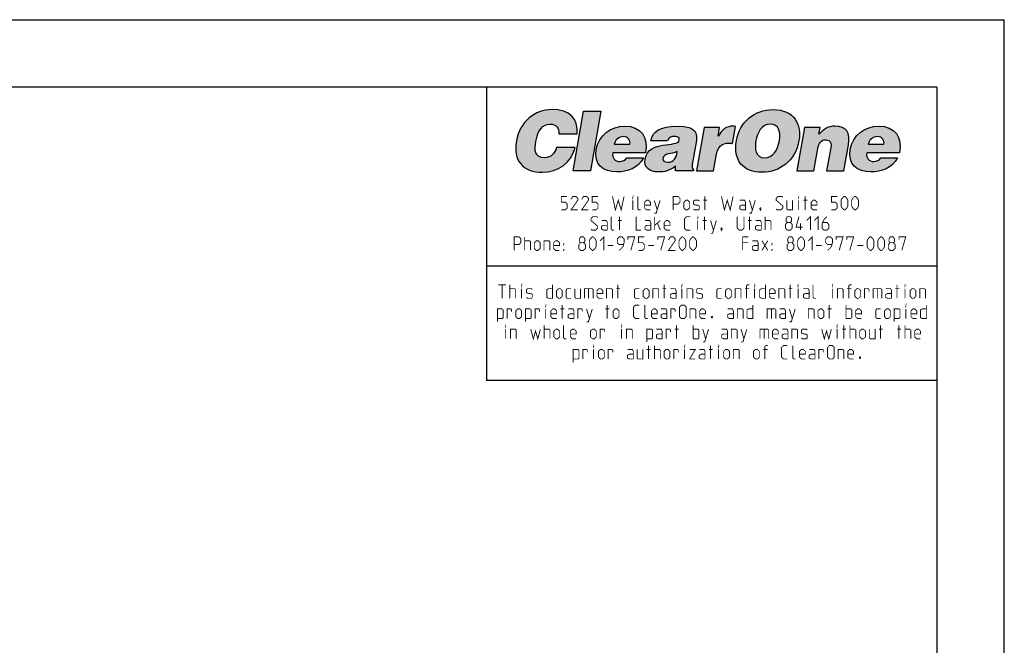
# Model space of a CAD drawing. Header units: inches. Extents: x 0 to 17, y 0 to 11.
# Tile 31 of 31: x 12.6 to 17, y 8.2 to 11. Entities that reach past the tile are written whole.
import ezdxf

# ---------------------------------------------------------------- set-up
doc = ezdxf.new("R2010")
doc.units = ezdxf.units.IN
doc.header["$LTSCALE"] = 0.935
doc.header["$MEASUREMENT"] = 0
doc.layers.get('0').update_dxf_attribs({"linetype": 'CONTINUOUS'})

msp = doc.modelspace()

# ---------------------------------------------------------------- hatches: boundary and pattern name
at = {"linetype": 'Continuous'}
h = msp.add_hatch(color=7, dxfattribs=at)
edge = h.paths.add_edge_path()
edge.add_spline(control_points=[(15.0203, 10.4922), (15.0226, 10.5197), (15.0081, 10.5356), (14.9808, 10.5356), (14.9503, 10.5356), (14.9273, 10.5095), (14.9183, 10.4583), (14.9117, 10.4211), (14.9136, 10.3861), (14.9578, 10.3861), (14.9858, 10.3861), (15.0025, 10.4057), (15.0102, 10.4311), (15.0102, 10.4311), (15.0938, 10.4311), (15.0938, 10.4311), (15.074, 10.3626), (15.0178, 10.3214), (14.9479, 10.3214), (14.8602, 10.3214), (14.8167, 10.3751), (14.8319, 10.4613), (14.847, 10.547), (14.9146, 10.6004), (14.9886, 10.6004), (15.0695, 10.6004), (15.1077, 10.5602), (15.1027, 10.4922), (15.1027, 10.4922), (15.0203, 10.4922), (15.0203, 10.4922)], knot_values=[0, 0, 0, 0, 1, 1, 1, 2, 2, 2, 3, 3, 3, 4, 4, 4, 5, 5, 5, 6, 6, 6, 7, 7, 7, 8, 8, 8, 9, 9, 9, 10, 10, 10, 10], degree=3, periodic=0)
h = msp.add_hatch(color=7, dxfattribs=at)
edge = h.paths.add_edge_path()
edge.add_spline(control_points=[(15.2672, 10.4465), (15.2708, 10.4671), (15.286, 10.48), (15.3088, 10.48), (15.3268, 10.48), (15.3399, 10.4642), (15.3367, 10.4465), (15.3367, 10.4465), (15.2672, 10.4465), (15.2672, 10.4465)], knot_values=[0, 0, 0, 0, 1, 1, 1, 2, 2, 2, 3, 3, 3, 3], degree=3, periodic=0)
edge = h.paths.add_edge_path()
edge.add_spline(control_points=[(15.4064, 10.4075), (15.4198, 10.4774), (15.3855, 10.5267), (15.3141, 10.5267), (15.2523, 10.5267), (15.1976, 10.4863), (15.1865, 10.423), (15.175, 10.3582), (15.2167, 10.3229), (15.2785, 10.3229), (15.3234, 10.3229), (15.3748, 10.3387), (15.3965, 10.3865), (15.3965, 10.3865), (15.3232, 10.3865), (15.3232, 10.3865), (15.3157, 10.3751), (15.3037, 10.3696), (15.2915, 10.3696), (15.2713, 10.3696), (15.2563, 10.3847), (15.2603, 10.4075), (15.2603, 10.4075), (15.4064, 10.4075), (15.4064, 10.4075)], knot_values=[0, 0, 0, 0, 1, 1, 1, 2, 2, 2, 3, 3, 3, 4, 4, 4, 5, 5, 5, 6, 6, 6, 7, 7, 7, 8, 8, 8, 8], degree=3, periodic=0)
edge = h.paths.add_edge_path()
edge.add_spline(control_points=[(15.5048, 10.3663), (15.4897, 10.3663), (15.4816, 10.3729), (15.4833, 10.3825), (15.4877, 10.4075), (15.5198, 10.4016), (15.547, 10.4138), (15.5442, 10.3872), (15.5316, 10.3663), (15.5048, 10.3663)], knot_values=[0, 0, 0, 0, 1, 1, 1, 2, 2, 2, 3, 3, 3, 3], degree=3, periodic=0)
edge = h.paths.add_edge_path()
edge.add_spline(control_points=[(15.6188, 10.3284), (15.6188, 10.3284), (15.6194, 10.3321), (15.6194, 10.3321), (15.611, 10.3401), (15.6115, 10.3457), (15.6135, 10.3567), (15.6135, 10.3567), (15.6294, 10.4469), (15.6294, 10.4469), (15.6375, 10.4929), (15.6379, 10.5267), (15.5467, 10.5267), (15.4705, 10.5267), (15.4372, 10.5028), (15.43, 10.462), (15.43, 10.462), (15.5036, 10.462), (15.5036, 10.462), (15.5084, 10.4786), (15.5231, 10.4808), (15.5338, 10.4808), (15.5419, 10.4808), (15.5585, 10.4789), (15.556, 10.4649), (15.5497, 10.4288), (15.4194, 10.4686), (15.4039, 10.381), (15.3969, 10.3409), (15.4261, 10.3229), (15.4625, 10.3229), (15.4912, 10.3229), (15.5143, 10.3287), (15.5396, 10.349), (15.5396, 10.349), (15.5396, 10.3284), (15.5396, 10.3284), (15.5396, 10.3284), (15.6188, 10.3284), (15.6188, 10.3284)], knot_values=[0, 0, 0, 0, 1, 1, 1, 2, 2, 2, 3, 3, 3, 4, 4, 4, 5, 5, 5, 6, 6, 6, 7, 7, 7, 8, 8, 8, 9, 9, 9, 10, 10, 10, 11, 11, 11, 12, 12, 12, 13, 13, 13, 13], degree=3, periodic=0)
edge = h.paths.add_edge_path()
edge.add_spline(control_points=[(15.6657, 10.5212), (15.6657, 10.5212), (15.7353, 10.5212), (15.7353, 10.5212), (15.7353, 10.5212), (15.7284, 10.4822), (15.7284, 10.4822), (15.7284, 10.4822), (15.7291, 10.4822), (15.7291, 10.4822), (15.7451, 10.5124), (15.7664, 10.5267), (15.7962, 10.5267), (15.7995, 10.5267), (15.8027, 10.526), (15.8059, 10.5257), (15.8059, 10.5257), (15.7925, 10.4491), (15.7925, 10.4491), (15.7874, 10.4498), (15.7821, 10.4513), (15.777, 10.4513), (15.7458, 10.4513), (15.7273, 10.4366), (15.72, 10.395), (15.72, 10.395), (15.7082, 10.3284), (15.7082, 10.3284), (15.7082, 10.3284), (15.6317, 10.3284), (15.6317, 10.3284), (15.6317, 10.3284), (15.6657, 10.5212), (15.6657, 10.5212)], knot_values=[0, 0, 0, 0, 1, 1, 1, 2, 2, 2, 3, 3, 3, 4, 4, 4, 5, 5, 5, 6, 6, 6, 7, 7, 7, 8, 8, 8, 9, 9, 9, 10, 10, 10, 11, 11, 11, 11], degree=3, periodic=0)
edge = h.paths.add_edge_path()
edge.add_spline(control_points=[(15.9605, 10.5356), (15.999, 10.5367), (16.007, 10.4984), (16.0007, 10.4623), (15.9929, 10.4185), (15.9724, 10.3861), (15.935, 10.3861), (15.8934, 10.3861), (15.8906, 10.4285), (15.8965, 10.4623), (15.9024, 10.4958), (15.9212, 10.5356), (15.9605, 10.5356)], knot_values=[0, 0, 0, 0, 1, 1, 1, 2, 2, 2, 3, 3, 3, 4, 4, 4, 4], degree=3, periodic=0)
edge = h.paths.add_edge_path()
edge.add_spline(control_points=[(15.9727, 10.6004), (15.8903, 10.6004), (15.8244, 10.5463), (15.8098, 10.4631), (15.7939, 10.3729), (15.8404, 10.3214), (15.9235, 10.3214), (16.0019, 10.3214), (16.0716, 10.3722), (16.0875, 10.4623), (16.0998, 10.5323), (16.0673, 10.6004), (15.9727, 10.6004)], knot_values=[0, 0, 0, 0, 1, 1, 1, 2, 2, 2, 3, 3, 3, 4, 4, 4, 4], degree=3, periodic=0)
edge = h.paths.add_edge_path()
edge.add_spline(control_points=[(16.1115, 10.5212), (16.1115, 10.5212), (16.1814, 10.5212), (16.1814, 10.5212), (16.1814, 10.5212), (16.1761, 10.491), (16.1761, 10.491), (16.1975, 10.5142), (16.2185, 10.5267), (16.2475, 10.5267), (16.2983, 10.5267), (16.317, 10.497), (16.3077, 10.4439), (16.3077, 10.4439), (16.2873, 10.3284), (16.2873, 10.3284), (16.2873, 10.3284), (16.2107, 10.3284), (16.2107, 10.3284), (16.2107, 10.3284), (16.2287, 10.4303), (16.2287, 10.4303), (16.2321, 10.4495), (16.2299, 10.4664), (16.2082, 10.4664), (16.1847, 10.4664), (16.1757, 10.4513), (16.1714, 10.4267), (16.1714, 10.4267), (16.154, 10.3284), (16.154, 10.3284), (16.154, 10.3284), (16.0775, 10.3284), (16.0775, 10.3284), (16.0775, 10.3284), (16.1115, 10.5212), (16.1115, 10.5212)], knot_values=[0, 0, 0, 0, 1, 1, 1, 2, 2, 2, 3, 3, 3, 4, 4, 4, 5, 5, 5, 6, 6, 6, 7, 7, 7, 8, 8, 8, 9, 9, 9, 10, 10, 10, 11, 11, 11, 12, 12, 12, 12], degree=3, periodic=0)
edge = h.paths.add_edge_path()
edge.add_spline(control_points=[(16.3957, 10.4465), (16.3993, 10.4671), (16.4145, 10.48), (16.4373, 10.48), (16.4553, 10.48), (16.4684, 10.4642), (16.4653, 10.4465), (16.4653, 10.4465), (16.3957, 10.4465), (16.3957, 10.4465)], knot_values=[0, 0, 0, 0, 1, 1, 1, 2, 2, 2, 3, 3, 3, 3], degree=3, periodic=0)
edge = h.paths.add_edge_path()
edge.add_spline(control_points=[(16.5349, 10.4075), (16.5484, 10.4774), (16.514, 10.5267), (16.4426, 10.5267), (16.3808, 10.5267), (16.3262, 10.4863), (16.315, 10.423), (16.3036, 10.3582), (16.3452, 10.3229), (16.407, 10.3229), (16.452, 10.3229), (16.5033, 10.3387), (16.525, 10.3865), (16.525, 10.3865), (16.4518, 10.3865), (16.4518, 10.3865), (16.4443, 10.3751), (16.4322, 10.3696), (16.4201, 10.3696), (16.3998, 10.3696), (16.3848, 10.3847), (16.3888, 10.4075), (16.3888, 10.4075), (16.5349, 10.4075), (16.5349, 10.4075)], knot_values=[0, 0, 0, 0, 1, 1, 1, 2, 2, 2, 3, 3, 3, 4, 4, 4, 5, 5, 5, 6, 6, 6, 7, 7, 7, 8, 8, 8, 8], degree=3, periodic=0)
h.paths.add_polyline_path([(15.0841, 10.3284), (15.1308, 10.5934), (15.2074, 10.5934), (15.1607, 10.3284)])

# ---------------------------------------------------------------- linework, layer by layer
at = {"color": 7, "linetype": 'Continuous'}
for p, q in [((0, 11), (17, 11)), ((17, 0), (17, 11)), ((16.7, 10.7), (0.3, 10.7)), ((14.7, 10.7), (14.7, 9.3955)), ((16.7, 10.7), (16.7, 0.3)), ((15.0841, 10.3284), (15.1308, 10.5934)), ((15.1308, 10.5934), (15.2074, 10.5934)), ((15.2074, 10.5934), (15.1607, 10.3284)), ((15.1607, 10.3284), (15.0841, 10.3284)), ((14.6993, 9.9053), (16.6999, 9.9053)), ((16.7, 9.3955), (14.7, 9.3955))]:
    msp.add_line(p, q, dxfattribs=at)
at = {"color": 7, "linetype": 'Continuous', "const_width": 0.004}
for points in [[(15.032, 10.1544), (15.0491, 10.1544), (15.0577, 10.163), (15.0577, 10.1801), (15.0491, 10.1887), (15.032, 10.1887), (15.032, 10.2144), (15.0577, 10.2144)], [(15.1048, 10.1544), (15.0748, 10.1544), (15.1048, 10.1972), (15.1048, 10.2058), (15.0963, 10.2144), (15.0834, 10.2144), (15.0748, 10.2015)], [(15.152, 10.1544), (15.122, 10.1544), (15.152, 10.1972), (15.152, 10.2058), (15.1434, 10.2144), (15.1305, 10.2144), (15.122, 10.2015)], [(15.1691, 10.1544), (15.1863, 10.1544), (15.1948, 10.163), (15.1948, 10.1801), (15.1863, 10.1887), (15.1691, 10.1887), (15.1691, 10.2144), (15.1948, 10.2144)], [(15.2591, 10.2144), (15.272, 10.1544), (15.2848, 10.1972), (15.2977, 10.1544), (15.3105, 10.2144)], [(15.3491, 10.2101), (15.3491, 10.2144), (15.3505, 10.2144), (15.3491, 10.2101)], [(15.3491, 10.1544), (15.3491, 10.1972)], [(15.3848, 10.1544), (15.3763, 10.1544), (15.372, 10.1587), (15.372, 10.2144)], [(15.4277, 10.1544), (15.4105, 10.1544), (15.402, 10.163), (15.402, 10.1887), (15.4105, 10.1972), (15.4191, 10.1972), (15.4277, 10.1887), (15.4277, 10.1758), (15.402, 10.1758)], [(15.4448, 10.1401), (15.4534, 10.1401), (15.4705, 10.1972)], [(15.4448, 10.1972), (15.4577, 10.1544)], [(15.5291, 10.1544), (15.5291, 10.2144), (15.5505, 10.2144), (15.5591, 10.2058), (15.5591, 10.1887), (15.5505, 10.1801), (15.5291, 10.1801)], [(15.5763, 10.163), (15.5763, 10.1887), (15.5848, 10.1972), (15.5934, 10.1972), (15.602, 10.1887), (15.602, 10.163), (15.5934, 10.1544), (15.5848, 10.1544), (15.5763, 10.163)], [(15.6191, 10.1587), (15.6234, 10.1544), (15.6405, 10.1544), (15.6448, 10.1587), (15.6448, 10.1715), (15.6405, 10.1744), (15.6234, 10.1772), (15.6191, 10.1801), (15.6191, 10.193), (15.6234, 10.1972), (15.6405, 10.1972), (15.6448, 10.193)], [(15.662, 10.1972), (15.6791, 10.1972)], [(15.6691, 10.1544), (15.6691, 10.2144)], [(15.7434, 10.2144), (15.7563, 10.1544), (15.7691, 10.1972), (15.782, 10.1544), (15.7948, 10.2144)], [(15.8505, 10.1544), (15.8505, 10.1887), (15.8463, 10.1972), (15.8248, 10.1972)], [(15.8677, 10.1401), (15.8763, 10.1401), (15.8934, 10.1972)], [(15.8677, 10.1972), (15.8805, 10.1544)], [(15.9863, 10.1587), (15.9905, 10.1544), (16.0077, 10.1544), (16.0163, 10.163), (16.0163, 10.1715), (15.9863, 10.1972), (15.9863, 10.2058), (15.9948, 10.2144), (16.012, 10.2144), (16.0163, 10.2101)], [(16.0334, 10.1972), (16.0334, 10.1587), (16.0377, 10.1544), (16.0591, 10.1544), (16.0591, 10.1972)], [(16.0848, 10.2101), (16.0848, 10.2144), (16.0863, 10.2144), (16.0848, 10.2101)], [(16.0848, 10.1544), (16.0848, 10.1972)], [(16.1077, 10.1972), (16.1248, 10.1972)], [(16.1148, 10.1544), (16.1148, 10.2144)], [(16.1677, 10.1544), (16.1505, 10.1544), (16.142, 10.163), (16.142, 10.1887), (16.1505, 10.1972), (16.1591, 10.1972), (16.1677, 10.1887), (16.1677, 10.1758), (16.142, 10.1758)], [(16.232, 10.1544), (16.2491, 10.1544), (16.2577, 10.163), (16.2577, 10.1801), (16.2491, 10.1887), (16.232, 10.1887), (16.232, 10.2144), (16.2577, 10.2144)], [(16.2748, 10.1715), (16.2748, 10.1972), (16.2791, 10.2058), (16.2877, 10.2144), (16.292, 10.2144), (16.3005, 10.2058), (16.3048, 10.1972), (16.3048, 10.1715), (16.3005, 10.163), (16.292, 10.1544), (16.2877, 10.1544), (16.2791, 10.163), (16.2748, 10.1715)], [(16.322, 10.1715), (16.322, 10.1972), (16.3263, 10.2058), (16.3348, 10.2144), (16.3391, 10.2144), (16.3477, 10.2058), (16.352, 10.1972), (16.352, 10.1715), (16.3477, 10.163), (16.3391, 10.1544), (16.3348, 10.1544), (16.3263, 10.163), (16.322, 10.1715)], [(15.8505, 10.1544), (15.8334, 10.1544), (15.8248, 10.1587), (15.8248, 10.1715), (15.8334, 10.1758), (15.8505, 10.1758)], [(15.9177, 10.1644), (15.9191, 10.1615), (15.9191, 10.1601), (15.9163, 10.1572), (15.9148, 10.1572), (15.9134, 10.1587), (15.9134, 10.1601), (15.9148, 10.163), (15.9163, 10.1644), (15.9177, 10.1644)], [(15.9191, 10.1601), (15.9177, 10.1558), (15.9148, 10.1501)], [(15.1634, 10.0687), (15.1677, 10.0644), (15.1848, 10.0644), (15.1934, 10.073), (15.1934, 10.0815), (15.1634, 10.1072), (15.1634, 10.1158), (15.172, 10.1244), (15.1891, 10.1244), (15.1934, 10.1201)], [(15.2363, 10.0644), (15.2363, 10.0987), (15.232, 10.1072), (15.2105, 10.1072)], [(15.2663, 10.0644), (15.2577, 10.0644), (15.2534, 10.0687), (15.2534, 10.1244)], [(15.2834, 10.1072), (15.3005, 10.1072)], [(15.2905, 10.0644), (15.2905, 10.1244)], [(15.3648, 10.1244), (15.3648, 10.0644), (15.3863, 10.0644)], [(15.4291, 10.0644), (15.4291, 10.0987), (15.4248, 10.1072), (15.4034, 10.1072)], [(15.4463, 10.0644), (15.4463, 10.1244)], [(15.4463, 10.0858), (15.472, 10.1072)], [(15.5148, 10.0644), (15.4977, 10.0644), (15.4891, 10.073), (15.4891, 10.0987), (15.4977, 10.1072), (15.5063, 10.1072), (15.5148, 10.0987), (15.5148, 10.0858), (15.4891, 10.0858)], [(15.6048, 10.0644), (15.5877, 10.0644), (15.5791, 10.073), (15.5791, 10.1158), (15.5877, 10.1244), (15.6048, 10.1244)], [(15.6377, 10.1201), (15.6377, 10.1244), (15.6391, 10.1244), (15.6377, 10.1201)], [(15.6377, 10.0644), (15.6377, 10.1072)], [(15.6605, 10.1072), (15.6777, 10.1072)], [(15.6677, 10.0644), (15.6677, 10.1244)], [(15.6948, 10.0501), (15.7034, 10.0501), (15.7205, 10.1072)], [(15.6948, 10.1072), (15.7077, 10.0644)], [(15.8134, 10.1244), (15.8134, 10.073), (15.822, 10.0644), (15.8348, 10.0644), (15.8434, 10.073), (15.8434, 10.1244)], [(15.8605, 10.1072), (15.8777, 10.1072)], [(15.8677, 10.0644), (15.8677, 10.1244)], [(15.9205, 10.0644), (15.9205, 10.0987), (15.9163, 10.1072), (15.8948, 10.1072)], [(15.9377, 10.0644), (15.9377, 10.1244)], [(15.9377, 10.1072), (15.9591, 10.1072), (15.9634, 10.103), (15.9634, 10.0644)], [(16.0363, 10.0987), (16.0305, 10.103), (16.0305, 10.1158), (16.0363, 10.1244), (16.0491, 10.1244), (16.0548, 10.1158), (16.0548, 10.103), (16.0491, 10.0987), (16.0577, 10.0901), (16.0577, 10.073), (16.0491, 10.0644), (16.0363, 10.0644), (16.0277, 10.073)], [(16.1048, 10.0772), (16.0748, 10.0772), (16.0877, 10.1244)], [(16.122, 10.1072), (16.1391, 10.1244), (16.1391, 10.0644)], [(16.1563, 10.1072), (16.1734, 10.1244), (16.1734, 10.0644)], [(16.212, 10.1244), (16.1991, 10.1115), (16.1905, 10.0944), (16.1905, 10.073), (16.1991, 10.0644), (16.212, 10.0644), (16.2205, 10.073), (16.2205, 10.0901), (16.212, 10.0987), (16.1934, 10.0987)], [(15.2363, 10.0644), (15.2191, 10.0644), (15.2105, 10.0687), (15.2105, 10.0815), (15.2191, 10.0858), (15.2363, 10.0858)], [(15.4291, 10.0644), (15.412, 10.0644), (15.4034, 10.0687), (15.4034, 10.0815), (15.412, 10.0858), (15.4291, 10.0858)], [(15.4591, 10.0944), (15.472, 10.0644)], [(15.7448, 10.0744), (15.7463, 10.0715), (15.7463, 10.0701), (15.7434, 10.0672), (15.742, 10.0672), (15.7405, 10.0687), (15.7405, 10.0701), (15.742, 10.073), (15.7434, 10.0744), (15.7448, 10.0744)], [(15.7463, 10.0701), (15.7448, 10.0658), (15.742, 10.0601)], [(15.9205, 10.0644), (15.9034, 10.0644), (15.8948, 10.0687), (15.8948, 10.0815), (15.9034, 10.0858), (15.9205, 10.0858)], [(16.0277, 10.073), (16.0277, 10.0901), (16.0363, 10.0987), (16.0491, 10.0987)], [(16.0948, 10.0644), (16.0948, 10.0944)], [(14.822, 9.9744), (14.822, 10.0344), (14.8434, 10.0344), (14.852, 10.0258), (14.852, 10.0087), (14.8434, 10.0001), (14.822, 10.0001)], [(14.8691, 9.9744), (14.8691, 10.0344)], [(14.8691, 10.0172), (14.8905, 10.0172), (14.8948, 10.013), (14.8948, 9.9744)], [(14.912, 9.983), (14.912, 10.0087), (14.9205, 10.0172), (14.9291, 10.0172), (14.9377, 10.0087), (14.9377, 9.983), (14.9291, 9.9744), (14.9205, 9.9744), (14.912, 9.983)], [(14.9548, 9.9744), (14.9548, 10.0172), (14.9763, 10.0172), (14.9805, 10.013), (14.9805, 9.9744)], [(15.0234, 9.9744), (15.0063, 9.9744), (14.9977, 9.983), (14.9977, 10.0087), (15.0063, 10.0172), (15.0148, 10.0172), (15.0234, 10.0087), (15.0234, 9.9958), (14.9977, 9.9958)], [(15.1177, 10.0087), (15.112, 10.013), (15.112, 10.0258), (15.1177, 10.0344), (15.1305, 10.0344), (15.1363, 10.0258), (15.1363, 10.013), (15.1305, 10.0087), (15.1391, 10.0001), (15.1391, 9.983), (15.1305, 9.9744), (15.1177, 9.9744), (15.1091, 9.983)], [(15.1563, 9.9915), (15.1563, 10.0172), (15.1605, 10.0258), (15.1691, 10.0344), (15.1734, 10.0344), (15.182, 10.0258), (15.1863, 10.0172), (15.1863, 9.9915), (15.182, 9.983), (15.1734, 9.9744), (15.1691, 9.9744), (15.1605, 9.983), (15.1563, 9.9915)], [(15.2034, 10.0172), (15.2205, 10.0344), (15.2205, 9.9744)], [(15.2891, 9.9744), (15.3063, 9.9915), (15.3105, 10.0087), (15.3105, 10.0258), (15.302, 10.0344), (15.2891, 10.0344), (15.2805, 10.0258), (15.2805, 10.0087), (15.2891, 10.0001), (15.3077, 10.0001)], [(15.3277, 10.0215), (15.3277, 10.0344), (15.3577, 10.0344), (15.3405, 9.9744)], [(15.3748, 9.9744), (15.392, 9.9744), (15.4005, 9.983), (15.4005, 10.0001), (15.392, 10.0087), (15.3748, 10.0087), (15.3748, 10.0344), (15.4005, 10.0344)], [(15.4605, 10.0215), (15.4605, 10.0344), (15.4905, 10.0344), (15.4734, 9.9744)], [(15.5377, 9.9744), (15.5077, 9.9744), (15.5377, 10.0172), (15.5377, 10.0258), (15.5291, 10.0344), (15.5163, 10.0344), (15.5077, 10.0215)], [(15.5548, 9.9915), (15.5548, 10.0172), (15.5591, 10.0258), (15.5677, 10.0344), (15.572, 10.0344), (15.5805, 10.0258), (15.5848, 10.0172), (15.5848, 9.9915), (15.5805, 9.983), (15.572, 9.9744), (15.5677, 9.9744), (15.5591, 9.983), (15.5548, 9.9915)], [(15.602, 9.9915), (15.602, 10.0172), (15.6063, 10.0258), (15.6148, 10.0344), (15.6191, 10.0344), (15.6277, 10.0258), (15.632, 10.0172), (15.632, 9.9915), (15.6277, 9.983), (15.6191, 9.9744), (15.6148, 9.9744), (15.6063, 9.983), (15.602, 9.9915)], [(15.8377, 9.9744), (15.8377, 10.0344), (15.8634, 10.0344)], [(15.9063, 9.9744), (15.9063, 10.0087), (15.902, 10.0172), (15.8805, 10.0172)], [(15.9234, 9.9744), (15.9491, 10.0172)], [(15.9234, 10.0172), (15.9491, 9.9744)], [(16.0434, 10.0087), (16.0377, 10.013), (16.0377, 10.0258), (16.0434, 10.0344), (16.0563, 10.0344), (16.062, 10.0258), (16.062, 10.013), (16.0563, 10.0087), (16.0648, 10.0001), (16.0648, 9.983), (16.0563, 9.9744), (16.0434, 9.9744), (16.0348, 9.983)], [(16.082, 9.9915), (16.082, 10.0172), (16.0863, 10.0258), (16.0948, 10.0344), (16.0991, 10.0344), (16.1077, 10.0258), (16.112, 10.0172), (16.112, 9.9915), (16.1077, 9.983), (16.0991, 9.9744), (16.0948, 9.9744), (16.0863, 9.983), (16.082, 9.9915)], [(16.1291, 10.0172), (16.1463, 10.0344), (16.1463, 9.9744)], [(16.2148, 9.9744), (16.232, 9.9915), (16.2363, 10.0087), (16.2363, 10.0258), (16.2277, 10.0344), (16.2148, 10.0344), (16.2063, 10.0258), (16.2063, 10.0087), (16.2148, 10.0001), (16.2334, 10.0001)], [(16.2534, 10.0215), (16.2534, 10.0344), (16.2834, 10.0344), (16.2663, 9.9744)], [(16.3005, 10.0215), (16.3005, 10.0344), (16.3305, 10.0344), (16.3134, 9.9744)], [(16.3905, 9.9915), (16.3905, 10.0172), (16.3948, 10.0258), (16.4034, 10.0344), (16.4077, 10.0344), (16.4163, 10.0258), (16.4205, 10.0172), (16.4205, 9.9915), (16.4163, 9.983), (16.4077, 9.9744), (16.4034, 9.9744), (16.3948, 9.983), (16.3905, 9.9915)], [(16.4377, 9.9915), (16.4377, 10.0172), (16.442, 10.0258), (16.4505, 10.0344), (16.4548, 10.0344), (16.4634, 10.0258), (16.4677, 10.0172), (16.4677, 9.9915), (16.4634, 9.983), (16.4548, 9.9744), (16.4505, 9.9744), (16.442, 9.983), (16.4377, 9.9915)], [(16.4934, 10.0087), (16.4877, 10.013), (16.4877, 10.0258), (16.4934, 10.0344), (16.5063, 10.0344), (16.512, 10.0258), (16.512, 10.013), (16.5063, 10.0087), (16.5148, 10.0001), (16.5148, 9.983), (16.5063, 9.9744), (16.4934, 9.9744), (16.4848, 9.983)], [(16.532, 10.0215), (16.532, 10.0344), (16.562, 10.0344), (16.5448, 9.9744)], [(15.0405, 10.0001), (15.0405, 10.0044), (15.0434, 10.0044), (15.0405, 10.0001)], [(15.0405, 9.9744), (15.0405, 9.9787), (15.0434, 9.9787), (15.0405, 9.9744)], [(15.1091, 9.983), (15.1091, 10.0001), (15.1177, 10.0087), (15.1305, 10.0087)], [(15.2377, 9.9958), (15.2634, 9.9958)], [(15.4177, 9.9958), (15.4434, 9.9958)], [(15.8634, 10.0087), (15.8377, 10.0087)], [(15.9063, 9.9744), (15.8891, 9.9744), (15.8805, 9.9787), (15.8805, 9.9915), (15.8891, 9.9958), (15.9063, 9.9958)], [(15.9663, 10.0001), (15.9663, 10.0044), (15.9691, 10.0044), (15.9663, 10.0001)], [(15.9663, 9.9744), (15.9663, 9.9787), (15.9691, 9.9787), (15.9663, 9.9744)], [(16.0348, 9.983), (16.0348, 10.0001), (16.0434, 10.0087), (16.0563, 10.0087)], [(16.1634, 9.9958), (16.1891, 9.9958)], [(16.3477, 9.9958), (16.3734, 9.9958)], [(16.4848, 9.983), (16.4848, 10.0001), (16.4934, 10.0087), (16.5063, 10.0087)], [(14.7516, 9.8214), (14.7859, 9.8214)], [(14.7687, 9.7614), (14.7687, 9.8214)], [(14.803, 9.7614), (14.803, 9.8214)], [(14.803, 9.8042), (14.8244, 9.8042), (14.8287, 9.7999), (14.8287, 9.7614)], [(14.8544, 9.8171), (14.8544, 9.8214), (14.8559, 9.8214), (14.8544, 9.8171)], [(14.8544, 9.7614), (14.8544, 9.8042)], [(14.8773, 9.7657), (14.8816, 9.7614), (14.8987, 9.7614), (14.903, 9.7657), (14.903, 9.7785), (14.8987, 9.7814), (14.8816, 9.7842), (14.8773, 9.7871), (14.8773, 9.7999), (14.8816, 9.8042), (14.8987, 9.8042), (14.903, 9.7999)], [(14.993, 9.8214), (14.993, 9.7614), (14.9759, 9.7614), (14.9673, 9.7657), (14.9673, 9.7999), (14.9759, 9.8042), (14.993, 9.8042)], [(15.0102, 9.7699), (15.0102, 9.7957), (15.0187, 9.8042), (15.0273, 9.8042), (15.0359, 9.7957), (15.0359, 9.7699), (15.0273, 9.7614), (15.0187, 9.7614), (15.0102, 9.7699)], [(15.0744, 9.7614), (15.0573, 9.7614), (15.053, 9.7657), (15.053, 9.7999), (15.0573, 9.8042), (15.0744, 9.8042)], [(15.0916, 9.8042), (15.0916, 9.7657), (15.0959, 9.7614), (15.1173, 9.7614), (15.1173, 9.8042)], [(15.1344, 9.7614), (15.1344, 9.8042), (15.1687, 9.8042), (15.173, 9.7999), (15.173, 9.7614)], [(15.153, 9.8042), (15.153, 9.7614)], [(15.2159, 9.7614), (15.1987, 9.7614), (15.1902, 9.7699), (15.1902, 9.7957), (15.1987, 9.8042), (15.2073, 9.8042), (15.2159, 9.7957), (15.2159, 9.7828), (15.1902, 9.7828)], [(15.233, 9.7614), (15.233, 9.8042), (15.2544, 9.8042), (15.2587, 9.7999), (15.2587, 9.7614)], [(15.2759, 9.8042), (15.293, 9.8042)], [(15.283, 9.7614), (15.283, 9.8214)], [(15.3787, 9.7614), (15.3616, 9.7614), (15.3573, 9.7657), (15.3573, 9.7999), (15.3616, 9.8042), (15.3787, 9.8042)], [(15.3959, 9.7699), (15.3959, 9.7957), (15.4044, 9.8042), (15.413, 9.8042), (15.4216, 9.7957), (15.4216, 9.7699), (15.413, 9.7614), (15.4044, 9.7614), (15.3959, 9.7699)], [(15.4387, 9.7614), (15.4387, 9.8042), (15.4602, 9.8042), (15.4644, 9.7999), (15.4644, 9.7614)], [(15.4816, 9.8042), (15.4987, 9.8042)], [(15.4887, 9.7614), (15.4887, 9.8214)], [(15.5416, 9.7614), (15.5416, 9.7957), (15.5373, 9.8042), (15.5159, 9.8042)], [(15.5673, 9.8171), (15.5673, 9.8214), (15.5687, 9.8214), (15.5673, 9.8171)], [(15.5673, 9.7614), (15.5673, 9.8042)], [(15.5902, 9.7614), (15.5902, 9.8042), (15.6116, 9.8042), (15.6159, 9.7999), (15.6159, 9.7614)], [(15.633, 9.7657), (15.6373, 9.7614), (15.6544, 9.7614), (15.6587, 9.7657), (15.6587, 9.7785), (15.6544, 9.7814), (15.6373, 9.7842), (15.633, 9.7871), (15.633, 9.7999), (15.6373, 9.8042), (15.6544, 9.8042), (15.6587, 9.7999)], [(15.7444, 9.7614), (15.7273, 9.7614), (15.723, 9.7657), (15.723, 9.7999), (15.7273, 9.8042), (15.7444, 9.8042)], [(15.7616, 9.7699), (15.7616, 9.7957), (15.7702, 9.8042), (15.7787, 9.8042), (15.7873, 9.7957), (15.7873, 9.7699), (15.7787, 9.7614), (15.7702, 9.7614), (15.7616, 9.7699)], [(15.8044, 9.7614), (15.8044, 9.8042), (15.8259, 9.8042), (15.8302, 9.7999), (15.8302, 9.7614)], [(15.8673, 9.8042), (15.8473, 9.8042)], [(15.8544, 9.7614), (15.8544, 9.8171), (15.8587, 9.8214), (15.8673, 9.8214)], [(15.8902, 9.8171), (15.8902, 9.8214), (15.8916, 9.8214), (15.8902, 9.8171)], [(15.8902, 9.7614), (15.8902, 9.8042)], [(15.9387, 9.8214), (15.9387, 9.7614), (15.9216, 9.7614), (15.913, 9.7657), (15.913, 9.7999), (15.9216, 9.8042), (15.9387, 9.8042)], [(15.9816, 9.7614), (15.9644, 9.7614), (15.9559, 9.7699), (15.9559, 9.7957), (15.9644, 9.8042), (15.973, 9.8042), (15.9816, 9.7957), (15.9816, 9.7828), (15.9559, 9.7828)], [(15.9987, 9.7614), (15.9987, 9.8042), (16.0202, 9.8042), (16.0244, 9.7999), (16.0244, 9.7614)], [(16.0416, 9.8042), (16.0587, 9.8042)], [(16.0487, 9.7614), (16.0487, 9.8214)], [(16.0844, 9.8171), (16.0844, 9.8214), (16.0859, 9.8214), (16.0844, 9.8171)], [(16.0844, 9.7614), (16.0844, 9.8042)], [(16.133, 9.7614), (16.133, 9.7957), (16.1287, 9.8042), (16.1073, 9.8042)], [(16.163, 9.7614), (16.1544, 9.7614), (16.1502, 9.7657), (16.1502, 9.8214)], [(16.2359, 9.8171), (16.2359, 9.8214), (16.2373, 9.8214), (16.2359, 9.8171)], [(16.2359, 9.7614), (16.2359, 9.8042)], [(16.2587, 9.7614), (16.2587, 9.8042), (16.2802, 9.8042), (16.2844, 9.7999), (16.2844, 9.7614)], [(16.3216, 9.8042), (16.3016, 9.8042)], [(16.3087, 9.7614), (16.3087, 9.8171), (16.313, 9.8214), (16.3216, 9.8214)], [(16.3359, 9.7699), (16.3359, 9.7957), (16.3444, 9.8042), (16.353, 9.8042), (16.3616, 9.7957), (16.3616, 9.7699), (16.353, 9.7614), (16.3444, 9.7614), (16.3359, 9.7699)], [(16.3787, 9.7614), (16.3787, 9.8042), (16.3959, 9.8042), (16.3987, 9.7999), (16.3987, 9.7914)], [(16.4173, 9.7614), (16.4173, 9.8042), (16.4516, 9.8042), (16.4559, 9.7999), (16.4559, 9.7614)], [(16.4359, 9.8042), (16.4359, 9.7614)], [(16.4987, 9.7614), (16.4987, 9.7957), (16.4944, 9.8042), (16.473, 9.8042)], [(16.5159, 9.8042), (16.533, 9.8042)], [(16.523, 9.7614), (16.523, 9.8214)], [(16.5587, 9.8171), (16.5587, 9.8214), (16.5602, 9.8214), (16.5587, 9.8171)], [(16.5587, 9.7614), (16.5587, 9.8042)], [(16.5816, 9.7699), (16.5816, 9.7957), (16.5902, 9.8042), (16.5987, 9.8042), (16.6073, 9.7957), (16.6073, 9.7699), (16.5987, 9.7614), (16.5902, 9.7614), (16.5816, 9.7699)], [(16.6244, 9.7614), (16.6244, 9.8042), (16.6459, 9.8042), (16.6502, 9.7999), (16.6502, 9.7614)], [(15.5416, 9.7614), (15.5244, 9.7614), (15.5159, 9.7657), (15.5159, 9.7785), (15.5244, 9.7828), (15.5416, 9.7828)], [(16.133, 9.7614), (16.1159, 9.7614), (16.1073, 9.7657), (16.1073, 9.7785), (16.1159, 9.7828), (16.133, 9.7828)], [(16.4987, 9.7614), (16.4816, 9.7614), (16.473, 9.7657), (16.473, 9.7785), (16.4816, 9.7828), (16.4987, 9.7828)], [(14.748, 9.6571), (14.748, 9.7142), (14.7694, 9.7142), (14.7737, 9.7099), (14.7737, 9.6757), (14.7694, 9.6714), (14.748, 9.6714)], [(14.7909, 9.6714), (14.7909, 9.7142), (14.808, 9.7142), (14.8109, 9.7099), (14.8109, 9.7014)], [(14.8294, 9.6799), (14.8294, 9.7057), (14.838, 9.7142), (14.8466, 9.7142), (14.8552, 9.7057), (14.8552, 9.6799), (14.8466, 9.6714), (14.838, 9.6714), (14.8294, 9.6799)], [(14.8723, 9.6571), (14.8723, 9.7142), (14.8937, 9.7142), (14.898, 9.7099), (14.898, 9.6757), (14.8937, 9.6714), (14.8723, 9.6714)], [(14.9152, 9.6714), (14.9152, 9.7142), (14.9323, 9.7142), (14.9352, 9.7099), (14.9352, 9.7014)], [(14.9623, 9.7271), (14.9623, 9.7314), (14.9637, 9.7314), (14.9623, 9.7271)], [(14.9623, 9.6714), (14.9623, 9.7142)], [(15.0109, 9.6714), (14.9937, 9.6714), (14.9852, 9.6799), (14.9852, 9.7057), (14.9937, 9.7142), (15.0023, 9.7142), (15.0109, 9.7057), (15.0109, 9.6928), (14.9852, 9.6928)], [(15.028, 9.7142), (15.0452, 9.7142)], [(15.0352, 9.6714), (15.0352, 9.7314)], [(15.088, 9.6714), (15.088, 9.7057), (15.0837, 9.7142), (15.0623, 9.7142)], [(15.1052, 9.6714), (15.1052, 9.7142), (15.1223, 9.7142), (15.1252, 9.7099), (15.1252, 9.7014)], [(15.1437, 9.6571), (15.1523, 9.6571), (15.1694, 9.7142)], [(15.1437, 9.7142), (15.1566, 9.6714)], [(15.228, 9.7142), (15.2452, 9.7142)], [(15.2352, 9.6714), (15.2352, 9.7314)], [(15.2623, 9.6799), (15.2623, 9.7057), (15.2709, 9.7142), (15.2794, 9.7142), (15.288, 9.7057), (15.288, 9.6799), (15.2794, 9.6714), (15.2709, 9.6714), (15.2623, 9.6799)], [(15.378, 9.6714), (15.3609, 9.6714), (15.3523, 9.6799), (15.3523, 9.7228), (15.3609, 9.7314), (15.378, 9.7314)], [(15.4152, 9.6714), (15.4066, 9.6714), (15.4023, 9.6757), (15.4023, 9.7314)], [(15.458, 9.6714), (15.4409, 9.6714), (15.4323, 9.6799), (15.4323, 9.7057), (15.4409, 9.7142), (15.4494, 9.7142), (15.458, 9.7057), (15.458, 9.6928), (15.4323, 9.6928)], [(15.5009, 9.6714), (15.5009, 9.7057), (15.4966, 9.7142), (15.4752, 9.7142)], [(15.518, 9.6714), (15.518, 9.7142), (15.5352, 9.7142), (15.538, 9.7099), (15.538, 9.7014)], [(15.5566, 9.6799), (15.5566, 9.7228), (15.5652, 9.7314), (15.578, 9.7314), (15.5866, 9.7228), (15.5866, 9.6799), (15.578, 9.6714), (15.5652, 9.6714), (15.5566, 9.6799)], [(15.6037, 9.6714), (15.6037, 9.7142), (15.6252, 9.7142), (15.6294, 9.7099), (15.6294, 9.6714)], [(15.6723, 9.6714), (15.6552, 9.6714), (15.6466, 9.6799), (15.6466, 9.7057), (15.6552, 9.7142), (15.6637, 9.7142), (15.6723, 9.7057), (15.6723, 9.6928), (15.6466, 9.6928)], [(15.7966, 9.6714), (15.7966, 9.7057), (15.7923, 9.7142), (15.7709, 9.7142)], [(15.8137, 9.6714), (15.8137, 9.7142), (15.8352, 9.7142), (15.8394, 9.7099), (15.8394, 9.6714)], [(15.8823, 9.7314), (15.8823, 9.6714), (15.8652, 9.6714), (15.8566, 9.6757), (15.8566, 9.7099), (15.8652, 9.7142), (15.8823, 9.7142)], [(15.9466, 9.6714), (15.9466, 9.7142), (15.9809, 9.7142), (15.9852, 9.7099), (15.9852, 9.6714)], [(15.9652, 9.7142), (15.9652, 9.6714)], [(16.028, 9.6714), (16.028, 9.7057), (16.0237, 9.7142), (16.0023, 9.7142)], [(16.0452, 9.6571), (16.0537, 9.6571), (16.0709, 9.7142)], [(16.0452, 9.7142), (16.058, 9.6714)], [(16.1294, 9.6714), (16.1294, 9.7142), (16.1509, 9.7142), (16.1552, 9.7099), (16.1552, 9.6714)], [(16.1723, 9.6799), (16.1723, 9.7057), (16.1809, 9.7142), (16.1894, 9.7142), (16.198, 9.7057), (16.198, 9.6799), (16.1894, 9.6714), (16.1809, 9.6714), (16.1723, 9.6799)], [(16.2152, 9.7142), (16.2323, 9.7142)], [(16.2223, 9.6714), (16.2223, 9.7314)], [(16.2966, 9.6714), (16.2966, 9.7314)], [(16.2966, 9.7142), (16.318, 9.7142), (16.3223, 9.7099), (16.3223, 9.6757), (16.318, 9.6714), (16.2966, 9.6714)], [(16.3652, 9.6714), (16.348, 9.6714), (16.3394, 9.6799), (16.3394, 9.7057), (16.348, 9.7142), (16.3566, 9.7142), (16.3652, 9.7057), (16.3652, 9.6928), (16.3394, 9.6928)], [(16.4509, 9.6714), (16.4337, 9.6714), (16.4294, 9.6757), (16.4294, 9.7099), (16.4337, 9.7142), (16.4509, 9.7142)], [(16.468, 9.6799), (16.468, 9.7057), (16.4766, 9.7142), (16.4852, 9.7142), (16.4937, 9.7057), (16.4937, 9.6799), (16.4852, 9.6714), (16.4766, 9.6714), (16.468, 9.6799)], [(16.5109, 9.6571), (16.5109, 9.7142), (16.5323, 9.7142), (16.5366, 9.7099), (16.5366, 9.6757), (16.5323, 9.6714), (16.5109, 9.6714)], [(16.5623, 9.7271), (16.5623, 9.7314), (16.5637, 9.7314), (16.5623, 9.7271)], [(16.5623, 9.6714), (16.5623, 9.7142)], [(16.6109, 9.6714), (16.5937, 9.6714), (16.5852, 9.6799), (16.5852, 9.7057), (16.5937, 9.7142), (16.6023, 9.7142), (16.6109, 9.7057), (16.6109, 9.6928), (16.5852, 9.6928)], [(16.6537, 9.7314), (16.6537, 9.6714), (16.6366, 9.6714), (16.628, 9.6757), (16.628, 9.7099), (16.6366, 9.7142), (16.6537, 9.7142)], [(15.088, 9.6714), (15.0709, 9.6714), (15.0623, 9.6757), (15.0623, 9.6885), (15.0709, 9.6928), (15.088, 9.6928)], [(15.5009, 9.6714), (15.4837, 9.6714), (15.4752, 9.6757), (15.4752, 9.6885), (15.4837, 9.6928), (15.5009, 9.6928)], [(15.7023, 9.6814), (15.7037, 9.6785), (15.7037, 9.6771), (15.7023, 9.6742), (15.6994, 9.6742), (15.698, 9.6771), (15.698, 9.6785), (15.6994, 9.6814), (15.7023, 9.6814)], [(15.7966, 9.6714), (15.7794, 9.6714), (15.7709, 9.6757), (15.7709, 9.6885), (15.7794, 9.6928), (15.7966, 9.6928)], [(16.028, 9.6714), (16.0109, 9.6714), (16.0023, 9.6757), (16.0023, 9.6885), (16.0109, 9.6928), (16.028, 9.6928)], [(14.783, 9.6371), (14.783, 9.6414), (14.7844, 9.6414), (14.783, 9.6371)], [(14.783, 9.5814), (14.783, 9.6242)], [(14.8059, 9.5814), (14.8059, 9.6242), (14.8273, 9.6242), (14.8316, 9.6199), (14.8316, 9.5814)], [(14.8959, 9.6242), (14.9073, 9.5814), (14.9173, 9.6157), (14.9273, 9.5814), (14.9387, 9.6242)], [(14.9559, 9.5814), (14.9559, 9.6414)], [(14.9559, 9.6242), (14.9773, 9.6242), (14.9816, 9.6199), (14.9816, 9.5814)], [(14.9987, 9.5899), (14.9987, 9.6157), (15.0073, 9.6242), (15.0159, 9.6242), (15.0244, 9.6157), (15.0244, 9.5899), (15.0159, 9.5814), (15.0073, 9.5814), (14.9987, 9.5899)], [(15.0544, 9.5814), (15.0459, 9.5814), (15.0416, 9.5857), (15.0416, 9.6414)], [(15.0973, 9.5814), (15.0802, 9.5814), (15.0716, 9.5899), (15.0716, 9.6157), (15.0802, 9.6242), (15.0887, 9.6242), (15.0973, 9.6157), (15.0973, 9.6028), (15.0716, 9.6028)], [(15.1616, 9.5899), (15.1616, 9.6157), (15.1702, 9.6242), (15.1787, 9.6242), (15.1873, 9.6157), (15.1873, 9.5899), (15.1787, 9.5814), (15.1702, 9.5814), (15.1616, 9.5899)], [(15.2044, 9.5814), (15.2044, 9.6242), (15.2216, 9.6242), (15.2244, 9.6199), (15.2244, 9.6114)], [(15.2987, 9.6371), (15.2987, 9.6414), (15.3002, 9.6414), (15.2987, 9.6371)], [(15.2987, 9.5814), (15.2987, 9.6242)], [(15.3216, 9.5814), (15.3216, 9.6242), (15.343, 9.6242), (15.3473, 9.6199), (15.3473, 9.5814)], [(15.4116, 9.5671), (15.4116, 9.6242), (15.433, 9.6242), (15.4373, 9.6199), (15.4373, 9.5857), (15.433, 9.5814), (15.4116, 9.5814)], [(15.4802, 9.5814), (15.4802, 9.6157), (15.4759, 9.6242), (15.4544, 9.6242)], [(15.4973, 9.5814), (15.4973, 9.6242), (15.5144, 9.6242), (15.5173, 9.6199), (15.5173, 9.6114)], [(15.5359, 9.6242), (15.553, 9.6242)], [(15.543, 9.5814), (15.543, 9.6414)], [(15.6173, 9.5814), (15.6173, 9.6414)], [(15.6173, 9.6242), (15.6387, 9.6242), (15.643, 9.6199), (15.643, 9.5857), (15.6387, 9.5814), (15.6173, 9.5814)], [(15.6602, 9.5671), (15.6687, 9.5671), (15.6859, 9.6242)], [(15.6602, 9.6242), (15.673, 9.5814)], [(15.7702, 9.5814), (15.7702, 9.6157), (15.7659, 9.6242), (15.7444, 9.6242)], [(15.7873, 9.5814), (15.7873, 9.6242), (15.8087, 9.6242), (15.813, 9.6199), (15.813, 9.5814)], [(15.8302, 9.5671), (15.8387, 9.5671), (15.8559, 9.6242)], [(15.8302, 9.6242), (15.843, 9.5814)], [(15.9144, 9.5814), (15.9144, 9.6242), (15.9487, 9.6242), (15.953, 9.6199), (15.953, 9.5814)], [(15.933, 9.6242), (15.933, 9.5814)], [(15.9959, 9.5814), (15.9787, 9.5814), (15.9702, 9.5899), (15.9702, 9.6157), (15.9787, 9.6242), (15.9873, 9.6242), (15.9959, 9.6157), (15.9959, 9.6028), (15.9702, 9.6028)], [(16.0387, 9.5814), (16.0387, 9.6157), (16.0344, 9.6242), (16.013, 9.6242)], [(16.0559, 9.5814), (16.0559, 9.6242), (16.0773, 9.6242), (16.0816, 9.6199), (16.0816, 9.5814)], [(16.0987, 9.5857), (16.103, 9.5814), (16.1202, 9.5814), (16.1244, 9.5857), (16.1244, 9.5985), (16.1202, 9.6014), (16.103, 9.6042), (16.0987, 9.6071), (16.0987, 9.6199), (16.103, 9.6242), (16.1202, 9.6242), (16.1244, 9.6199)], [(16.1887, 9.6242), (16.2002, 9.5814), (16.2102, 9.6157), (16.2202, 9.5814), (16.2316, 9.6242)], [(16.2573, 9.6371), (16.2573, 9.6414), (16.2587, 9.6414), (16.2573, 9.6371)], [(16.2573, 9.5814), (16.2573, 9.6242)], [(16.2802, 9.6242), (16.2973, 9.6242)], [(16.2873, 9.5814), (16.2873, 9.6414)], [(16.3144, 9.5814), (16.3144, 9.6414)], [(16.3144, 9.6242), (16.3359, 9.6242), (16.3402, 9.6199), (16.3402, 9.5814)], [(16.3573, 9.5899), (16.3573, 9.6157), (16.3659, 9.6242), (16.3744, 9.6242), (16.383, 9.6157), (16.383, 9.5899), (16.3744, 9.5814), (16.3659, 9.5814), (16.3573, 9.5899)], [(16.4002, 9.6242), (16.4002, 9.5857), (16.4044, 9.5814), (16.4259, 9.5814), (16.4259, 9.6242)], [(16.443, 9.6242), (16.4602, 9.6242)], [(16.4502, 9.5814), (16.4502, 9.6414)], [(16.5244, 9.6242), (16.5416, 9.6242)], [(16.5316, 9.5814), (16.5316, 9.6414)], [(16.5587, 9.5814), (16.5587, 9.6414)], [(16.5587, 9.6242), (16.5802, 9.6242), (16.5844, 9.6199), (16.5844, 9.5814)], [(16.6273, 9.5814), (16.6102, 9.5814), (16.6016, 9.5899), (16.6016, 9.6157), (16.6102, 9.6242), (16.6187, 9.6242), (16.6273, 9.6157), (16.6273, 9.6028), (16.6016, 9.6028)], [(15.4802, 9.5814), (15.463, 9.5814), (15.4544, 9.5857), (15.4544, 9.5985), (15.463, 9.6028), (15.4802, 9.6028)], [(15.7702, 9.5814), (15.753, 9.5814), (15.7444, 9.5857), (15.7444, 9.5985), (15.753, 9.6028), (15.7702, 9.6028)], [(16.0387, 9.5814), (16.0216, 9.5814), (16.013, 9.5857), (16.013, 9.5985), (16.0216, 9.6028), (16.0387, 9.6028)], [(15.1744, 9.5471), (15.1744, 9.5514), (15.1759, 9.5514), (15.1744, 9.5471)], [(15.4187, 9.4914), (15.4187, 9.5514)], [(15.4459, 9.4914), (15.4459, 9.5514)], [(15.5787, 9.5471), (15.5787, 9.5514), (15.5802, 9.5514), (15.5787, 9.5471)], [(15.6944, 9.4914), (15.6944, 9.5514)], [(15.7302, 9.5471), (15.7302, 9.5514), (15.7316, 9.5514), (15.7302, 9.5471)], [(15.9359, 9.4914), (15.9359, 9.5471), (15.9402, 9.5514), (15.9487, 9.5514)], [(16.0359, 9.4914), (16.0187, 9.4914), (16.0102, 9.4999), (16.0102, 9.5428), (16.0187, 9.5514), (16.0359, 9.5514)], [(16.073, 9.4914), (16.0644, 9.4914), (16.0602, 9.4957), (16.0602, 9.5514)], [(16.2144, 9.4999), (16.2144, 9.5428), (16.223, 9.5514), (16.2359, 9.5514), (16.2444, 9.5428), (16.2444, 9.4999), (16.2359, 9.4914), (16.223, 9.4914), (16.2144, 9.4999)], [(15.0844, 9.4771), (15.0844, 9.5342), (15.1059, 9.5342), (15.1102, 9.5299), (15.1102, 9.4957), (15.1059, 9.4914), (15.0844, 9.4914)], [(15.1273, 9.4914), (15.1273, 9.5342), (15.1444, 9.5342), (15.1473, 9.5299), (15.1473, 9.5214)], [(15.1744, 9.4914), (15.1744, 9.5342)], [(15.1973, 9.4999), (15.1973, 9.5257), (15.2059, 9.5342), (15.2144, 9.5342), (15.223, 9.5257), (15.223, 9.4999), (15.2144, 9.4914), (15.2059, 9.4914), (15.1973, 9.4999)], [(15.2402, 9.4914), (15.2402, 9.5342), (15.2573, 9.5342), (15.2602, 9.5299), (15.2602, 9.5214)], [(15.3516, 9.4914), (15.3516, 9.5257), (15.3473, 9.5342), (15.3259, 9.5342)], [(15.3516, 9.4914), (15.3344, 9.4914), (15.3259, 9.4957), (15.3259, 9.5085), (15.3344, 9.5128), (15.3516, 9.5128)], [(15.3687, 9.5342), (15.3687, 9.4957), (15.373, 9.4914), (15.3944, 9.4914), (15.3944, 9.5342)], [(15.4116, 9.5342), (15.4287, 9.5342)], [(15.4459, 9.5342), (15.4673, 9.5342), (15.4716, 9.5299), (15.4716, 9.4914)], [(15.4887, 9.4999), (15.4887, 9.5257), (15.4973, 9.5342), (15.5059, 9.5342), (15.5144, 9.5257), (15.5144, 9.4999), (15.5059, 9.4914), (15.4973, 9.4914), (15.4887, 9.4999)], [(15.5316, 9.4914), (15.5316, 9.5342), (15.5487, 9.5342), (15.5516, 9.5299), (15.5516, 9.5214)], [(15.5787, 9.4914), (15.5787, 9.5342)], [(15.6016, 9.5342), (15.6273, 9.5342), (15.6016, 9.4914), (15.6273, 9.4914)], [(15.6702, 9.4914), (15.6702, 9.5257), (15.6659, 9.5342), (15.6444, 9.5342)], [(15.6702, 9.4914), (15.653, 9.4914), (15.6444, 9.4957), (15.6444, 9.5085), (15.653, 9.5128), (15.6702, 9.5128)], [(15.6873, 9.5342), (15.7044, 9.5342)], [(15.7302, 9.4914), (15.7302, 9.5342)], [(15.753, 9.4999), (15.753, 9.5257), (15.7616, 9.5342), (15.7702, 9.5342), (15.7787, 9.5257), (15.7787, 9.4999), (15.7702, 9.4914), (15.7616, 9.4914), (15.753, 9.4999)], [(15.7959, 9.4914), (15.7959, 9.5342), (15.8173, 9.5342), (15.8216, 9.5299), (15.8216, 9.4914)], [(15.8859, 9.4999), (15.8859, 9.5257), (15.8944, 9.5342), (15.903, 9.5342), (15.9116, 9.5257), (15.9116, 9.4999), (15.903, 9.4914), (15.8944, 9.4914), (15.8859, 9.4999)], [(15.9487, 9.5342), (15.9287, 9.5342)], [(16.1159, 9.4914), (16.0987, 9.4914), (16.0902, 9.4999), (16.0902, 9.5257), (16.0987, 9.5342), (16.1073, 9.5342), (16.1159, 9.5257), (16.1159, 9.5128), (16.0902, 9.5128)], [(16.1587, 9.4914), (16.1587, 9.5257), (16.1544, 9.5342), (16.133, 9.5342)], [(16.1587, 9.4914), (16.1416, 9.4914), (16.133, 9.4957), (16.133, 9.5085), (16.1416, 9.5128), (16.1587, 9.5128)], [(16.1759, 9.4914), (16.1759, 9.5342), (16.193, 9.5342), (16.1959, 9.5299), (16.1959, 9.5214)], [(16.2616, 9.4914), (16.2616, 9.5342), (16.283, 9.5342), (16.2873, 9.5299), (16.2873, 9.4914)], [(16.3302, 9.4914), (16.313, 9.4914), (16.3044, 9.4999), (16.3044, 9.5257), (16.313, 9.5342), (16.3216, 9.5342), (16.3302, 9.5257), (16.3302, 9.5128), (16.3044, 9.5128)], [(16.3602, 9.5014), (16.3616, 9.4985), (16.3616, 9.4971), (16.3602, 9.4942), (16.3573, 9.4942), (16.3559, 9.4971), (16.3559, 9.4985), (16.3573, 9.5014), (16.3602, 9.5014)]]:
    msp.add_lwpolyline(points, dxfattribs=at)
at = {"color": 7, "linetype": 'Continuous'}
for points, knots in [([(15.0203, 10.4922), (15.0226, 10.5197), (15.0081, 10.5356), (14.9808, 10.5356), (14.9503, 10.5356), (14.9273, 10.5095), (14.9183, 10.4583), (14.9117, 10.4211), (14.9136, 10.3861), (14.9578, 10.3861), (14.9858, 10.3861), (15.0025, 10.4057), (15.0102, 10.4311), (15.0102, 10.4311), (15.0938, 10.4311), (15.0938, 10.4311), (15.074, 10.3626), (15.0178, 10.3214), (14.9479, 10.3214), (14.8602, 10.3214), (14.8167, 10.3751), (14.8319, 10.4613), (14.847, 10.547), (14.9146, 10.6004), (14.9886, 10.6004), (15.0695, 10.6004), (15.1077, 10.5602), (15.1027, 10.4922), (15.1027, 10.4922), (15.0203, 10.4922), (15.0203, 10.4922)], [0, 0, 0, 0, 1, 1, 1, 2, 2, 2, 3, 3, 3, 4, 4, 4, 5, 5, 5, 6, 6, 6, 7, 7, 7, 8, 8, 8, 9, 9, 9, 10, 10, 10, 10]), ([(15.9727, 10.6004), (15.8903, 10.6004), (15.8244, 10.5463), (15.8098, 10.4631), (15.7939, 10.3729), (15.8404, 10.3214), (15.9235, 10.3214), (16.0019, 10.3214), (16.0716, 10.3722), (16.0875, 10.4623), (16.0998, 10.5323), (16.0673, 10.6004), (15.9727, 10.6004)], [0, 0, 0, 0, 1, 1, 1, 2, 2, 2, 3, 3, 3, 4, 4, 4, 4]), ([(15.4064, 10.4075), (15.4198, 10.4774), (15.3855, 10.5267), (15.3141, 10.5267), (15.2523, 10.5267), (15.1976, 10.4863), (15.1865, 10.423), (15.175, 10.3582), (15.2167, 10.3229), (15.2785, 10.3229), (15.3234, 10.3229), (15.3748, 10.3387), (15.3965, 10.3865), (15.3965, 10.3865), (15.3232, 10.3865), (15.3232, 10.3865), (15.3157, 10.3751), (15.3037, 10.3696), (15.2915, 10.3696), (15.2713, 10.3696), (15.2563, 10.3847), (15.2603, 10.4075), (15.2603, 10.4075), (15.4064, 10.4075), (15.4064, 10.4075)], [0, 0, 0, 0, 1, 1, 1, 2, 2, 2, 3, 3, 3, 4, 4, 4, 5, 5, 5, 6, 6, 6, 7, 7, 7, 8, 8, 8, 8]), ([(15.6188, 10.3284), (15.6188, 10.3284), (15.6194, 10.3321), (15.6194, 10.3321), (15.611, 10.3401), (15.6115, 10.3457), (15.6135, 10.3567), (15.6135, 10.3567), (15.6294, 10.4469), (15.6294, 10.4469), (15.6375, 10.4929), (15.6379, 10.5267), (15.5467, 10.5267), (15.4705, 10.5267), (15.4372, 10.5028), (15.43, 10.462), (15.43, 10.462), (15.5036, 10.462), (15.5036, 10.462), (15.5084, 10.4786), (15.5231, 10.4808), (15.5338, 10.4808), (15.5419, 10.4808), (15.5585, 10.4789), (15.556, 10.4649), (15.5497, 10.4288), (15.4194, 10.4686), (15.4039, 10.381), (15.3969, 10.3409), (15.4261, 10.3229), (15.4625, 10.3229), (15.4912, 10.3229), (15.5143, 10.3287), (15.5396, 10.349), (15.5396, 10.349), (15.5396, 10.3284), (15.5396, 10.3284), (15.5396, 10.3284), (15.6188, 10.3284), (15.6188, 10.3284)], [0, 0, 0, 0, 1, 1, 1, 2, 2, 2, 3, 3, 3, 4, 4, 4, 5, 5, 5, 6, 6, 6, 7, 7, 7, 8, 8, 8, 9, 9, 9, 10, 10, 10, 11, 11, 11, 12, 12, 12, 13, 13, 13, 13]), ([(15.6657, 10.5212), (15.6657, 10.5212), (15.7353, 10.5212), (15.7353, 10.5212), (15.7353, 10.5212), (15.7284, 10.4822), (15.7284, 10.4822), (15.7284, 10.4822), (15.7291, 10.4822), (15.7291, 10.4822), (15.7451, 10.5124), (15.7664, 10.5267), (15.7962, 10.5267), (15.7995, 10.5267), (15.8027, 10.526), (15.8059, 10.5257), (15.8059, 10.5257), (15.7925, 10.4491), (15.7925, 10.4491), (15.7874, 10.4498), (15.7821, 10.4513), (15.777, 10.4513), (15.7458, 10.4513), (15.7273, 10.4366), (15.72, 10.395), (15.72, 10.395), (15.7082, 10.3284), (15.7082, 10.3284), (15.7082, 10.3284), (15.6317, 10.3284), (15.6317, 10.3284), (15.6317, 10.3284), (15.6657, 10.5212), (15.6657, 10.5212)], [0, 0, 0, 0, 1, 1, 1, 2, 2, 2, 3, 3, 3, 4, 4, 4, 5, 5, 5, 6, 6, 6, 7, 7, 7, 8, 8, 8, 9, 9, 9, 10, 10, 10, 11, 11, 11, 11]), ([(15.9605, 10.5356), (15.999, 10.5367), (16.007, 10.4984), (16.0007, 10.4623), (15.9929, 10.4185), (15.9724, 10.3861), (15.935, 10.3861), (15.8934, 10.3861), (15.8906, 10.4285), (15.8965, 10.4623), (15.9024, 10.4958), (15.9212, 10.5356), (15.9605, 10.5356)], [0, 0, 0, 0, 1, 1, 1, 2, 2, 2, 3, 3, 3, 4, 4, 4, 4]), ([(16.1115, 10.5212), (16.1115, 10.5212), (16.1814, 10.5212), (16.1814, 10.5212), (16.1814, 10.5212), (16.1761, 10.491), (16.1761, 10.491), (16.1975, 10.5142), (16.2185, 10.5267), (16.2475, 10.5267), (16.2983, 10.5267), (16.317, 10.497), (16.3077, 10.4439), (16.3077, 10.4439), (16.2873, 10.3284), (16.2873, 10.3284), (16.2873, 10.3284), (16.2107, 10.3284), (16.2107, 10.3284), (16.2107, 10.3284), (16.2287, 10.4303), (16.2287, 10.4303), (16.2321, 10.4495), (16.2299, 10.4664), (16.2082, 10.4664), (16.1847, 10.4664), (16.1757, 10.4513), (16.1714, 10.4267), (16.1714, 10.4267), (16.154, 10.3284), (16.154, 10.3284), (16.154, 10.3284), (16.0775, 10.3284), (16.0775, 10.3284), (16.0775, 10.3284), (16.1115, 10.5212), (16.1115, 10.5212)], [0, 0, 0, 0, 1, 1, 1, 2, 2, 2, 3, 3, 3, 4, 4, 4, 5, 5, 5, 6, 6, 6, 7, 7, 7, 8, 8, 8, 9, 9, 9, 10, 10, 10, 11, 11, 11, 12, 12, 12, 12]), ([(16.5349, 10.4075), (16.5484, 10.4774), (16.514, 10.5267), (16.4426, 10.5267), (16.3808, 10.5267), (16.3262, 10.4863), (16.315, 10.423), (16.3036, 10.3582), (16.3452, 10.3229), (16.407, 10.3229), (16.452, 10.3229), (16.5033, 10.3387), (16.525, 10.3865), (16.525, 10.3865), (16.4518, 10.3865), (16.4518, 10.3865), (16.4443, 10.3751), (16.4322, 10.3696), (16.4201, 10.3696), (16.3998, 10.3696), (16.3848, 10.3847), (16.3888, 10.4075), (16.3888, 10.4075), (16.5349, 10.4075), (16.5349, 10.4075)], [0, 0, 0, 0, 1, 1, 1, 2, 2, 2, 3, 3, 3, 4, 4, 4, 5, 5, 5, 6, 6, 6, 7, 7, 7, 8, 8, 8, 8]), ([(15.2672, 10.4465), (15.2708, 10.4671), (15.286, 10.48), (15.3088, 10.48), (15.3268, 10.48), (15.3399, 10.4642), (15.3367, 10.4465), (15.3367, 10.4465), (15.2672, 10.4465), (15.2672, 10.4465)], [0, 0, 0, 0, 1, 1, 1, 2, 2, 2, 3, 3, 3, 3]), ([(16.3957, 10.4465), (16.3993, 10.4671), (16.4145, 10.48), (16.4373, 10.48), (16.4553, 10.48), (16.4684, 10.4642), (16.4653, 10.4465), (16.4653, 10.4465), (16.3957, 10.4465), (16.3957, 10.4465)], [0, 0, 0, 0, 1, 1, 1, 2, 2, 2, 3, 3, 3, 3]), ([(15.5048, 10.3663), (15.4897, 10.3663), (15.4816, 10.3729), (15.4833, 10.3825), (15.4877, 10.4075), (15.5198, 10.4016), (15.547, 10.4138), (15.5442, 10.3872), (15.5316, 10.3663), (15.5048, 10.3663)], [0, 0, 0, 0, 1, 1, 1, 2, 2, 2, 3, 3, 3, 3])]:
    msp.add_open_spline(points, degree=3, knots=knots, dxfattribs=at)

doc.saveas('drawing.dxf')
